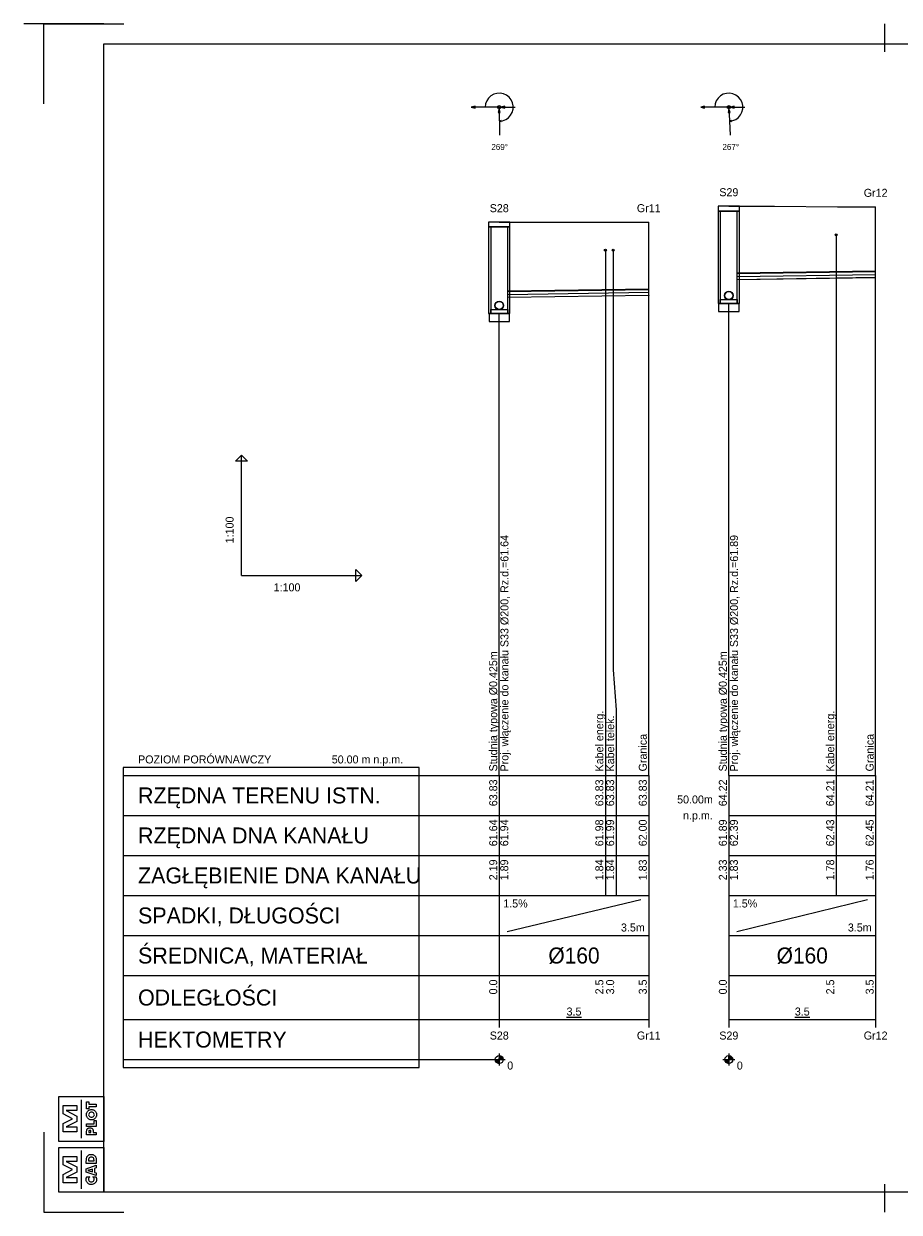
# Model space of a CAD drawing. Header units: metres. Extents: x 2733 to 3788, y -1659 to 878.
# Tile 7 of 23: x 2742 to 2960, y -942 to -645. Entities that reach past the tile are written whole.
import ezdxf
from ezdxf.enums import TextEntityAlignment as Align

# ---------------------------------------------------------------- set-up
doc = ezdxf.new("R2010")
doc.units = ezdxf.units.M
doc.header["$LTSCALE"] = 0.2
doc.layers.get('0').update_dxf_attribs({"color": 8, "linetype": 'CONTINUOUS'})
doc.layers.add('M_Ramki do druku', color=7, linetype='CONTINUOUS', lineweight=25)
doc.layers.add('M_Ramki rysunków', color=2, linetype='CONTINUOUS', lineweight=25)
for name, color, linetype in [('M_Ramki markery', 1, 'CONTINUOUS'), ('M_Ramki znaczniki', 6, 'CONTINUOUS'), ('SJ_14_Krawędzie', 7, 'CONTINUOUS'), ('SJ_15_Linie_tab', 7, 'CONTINUOUS'), ('SJ_16_Liczby', 7, 'CONTINUOUS'), ('SJ_19_Opis_Pz', 7, 'CONTINUOUS'), ('SJ_21_Opis_wl', 7, 'CONTINUOUS'), ('SJ_23_Opis_uzbr', 7, 'CONTINUOUS'), ('SJ_25_Linie_opi', 7, 'CONTINUOUS'), ('SJ_27_Wymiary', 7, 'CONTINUOUS'), ('SJ_2_Teren_istn', 3, 'CONTINUOUS'), ('SJ_5_Węzły', 7, 'CONTINUOUS'), ('SJ_8_KS_GRAWITA', 7, 'CONTINUOUS'), ('SJ_9_Uzbr__podz', 7, 'CONTINUOUS')]:
    doc.layers.add(name, color=color, linetype=linetype)
doc.styles.add('MCAD_TS', font='GENISO.SHX', dxfattribs={"width": 0.8, "oblique": 15})
doc.styles.add('OPISOWY', font='GOTHIC.TTF')

# ---------------------------------------------------------------- blocks, each defined once
blk = doc.blocks.new('mcadram')
at = {"color": 0, "linetype": 'ByBlock'}
for points in [[(-11.21, 0), (-11.21, 11.21), (0, 11.21), (0, 0)], [(-6.78, 2.37), (-10.13, 2.37), (-10.13, 4.43), (-7.84, 5.67), (-10.13, 6.89), (-10.13, 8.96), (-6.78, 8.96), (-6.78, 7.68), (-9.42, 7.68), (-6.78, 6.32), (-6.78, 5), (-9.42, 3.65), (-6.78, 3.65)], [(-1.88, 7.19), (-4.38, 7.19), (-4.38, 7.71), (-4.37, 8.06), (-4.35, 8.34), (-4.32, 8.53), (-4.28, 8.69), (-4.22, 8.83), (-4.14, 8.96), (-4.02, 9.1), (-3.88, 9.22), (-3.72, 9.32), (-3.54, 9.39), (-3.34, 9.43), (-3.13, 9.44), (-2.91, 9.43), (-2.72, 9.39), (-2.54, 9.32), (-2.38, 9.22), (-2.23, 9.1), (-2.11, 8.96), (-2.04, 8.83), (-1.98, 8.7), (-1.93, 8.55), (-1.9, 8.36), (-1.89, 8.12), (-1.88, 7.83), (-1.88, 7.71)], [(-1.88, 4.16), (-4.38, 5.02), (-4.38, 5.87), (-1.88, 6.73), (-1.88, 6.06), (-2.33, 5.93), (-2.33, 4.96), (-1.88, 4.83)], [(-2.44, 7.87), (-2.44, 7.98), (-2.46, 8.22), (-2.51, 8.42), (-2.6, 8.57), (-2.74, 8.67), (-2.91, 8.73), (-3.13, 8.75), (-3.34, 8.73), (-3.52, 8.67), (-3.65, 8.56), (-3.74, 8.42), (-3.8, 8.22), (-3.82, 7.98), (-3.82, 7.86)], [(-4.28, 3.85), (-3.53, 3.85), (-3.63, 3.75), (-3.7, 3.66), (-3.76, 3.57), (-3.8, 3.47), (-3.83, 3.37), (-3.83, 3.27), (-3.81, 3.09), (-3.75, 2.93), (-3.63, 2.8), (-3.49, 2.7), (-3.31, 2.64), (-3.11, 2.62), (-2.92, 2.64), (-2.76, 2.7), (-2.61, 2.8), (-2.5, 2.94), (-2.44, 3.09), (-2.42, 3.27), (-2.42, 3.38), (-2.45, 3.47), (-2.49, 3.57), (-2.55, 3.66), (-2.62, 3.76), (-2.72, 3.85), (-1.97, 3.85), (-1.92, 3.74), (-1.89, 3.63), (-1.85, 3.53), (-1.83, 3.42), (-1.82, 3.31), (-1.82, 3.2), (-1.82, 3.07), (-1.84, 2.94), (-1.86, 2.82), (-1.9, 2.71), (-1.95, 2.61), (-2.01, 2.51), (-2.15, 2.33), (-2.3, 2.19), (-2.48, 2.08), (-2.68, 2), (-2.89, 1.95), (-3.12, 1.93), (-3.31, 1.94), (-3.48, 1.97), (-3.65, 2.03), (-3.8, 2.1), (-3.94, 2.19), (-4.07, 2.31), (-4.18, 2.43), (-4.27, 2.56), (-4.34, 2.71), (-4.39, 2.86), (-4.42, 3.03), (-4.43, 3.2), (-4.43, 3.31), (-4.42, 3.42), (-4.4, 3.53), (-4.37, 3.63), (-4.33, 3.74)], [(-2.81, 5.11), (-2.81, 5.79), (-3.64, 5.53), (-3.67, 5.52), (-3.71, 5.51), (-3.76, 5.5), (-3.82, 5.49), (-3.89, 5.47), (-3.97, 5.45), (-3.91, 5.43), (-3.85, 5.42), (-3.8, 5.4), (-3.74, 5.39), (-3.69, 5.38), (-3.64, 5.36)]]:
    blk.add_lwpolyline(points, close=True, dxfattribs=at)
blk.add_lwpolyline([(-5.6, 0.82), (-5.6, 10.39)], dxfattribs=at)
blk = doc.blocks.new('mplotram')
at = {"color": 0, "linetype": 'ByBlock', "lineweight": -2}
for points in [[(-11.21, 0), (-11.21, 11.21), (0, 11.21), (0, 0)], [(-6.78, 2.37), (-10.13, 2.37), (-10.13, 4.43), (-7.84, 5.67), (-10.13, 6.89), (-10.13, 8.96), (-6.78, 8.96), (-6.78, 7.68), (-9.42, 7.68), (-6.78, 6.32), (-6.78, 5), (-9.42, 3.65), (-6.78, 3.65)], [(-1.88, 8.66), (-3.72, 8.66), (-3.72, 8.12), (-4.29, 8.12), (-4.29, 9.86), (-3.72, 9.86), (-3.72, 9.32), (-1.88, 9.32)], [(-3.08, 7.96), (-2.91, 7.95), (-2.75, 7.92), (-2.59, 7.87), (-2.45, 7.79), (-2.31, 7.7), (-2.19, 7.59), (-2.08, 7.46), (-1.99, 7.32), (-1.91, 7.17), (-1.86, 7.01), (-1.83, 6.84), (-1.82, 6.67), (-1.83, 6.5), (-1.86, 6.34), (-1.91, 6.18), (-1.99, 6.02), (-2.08, 5.89), (-2.19, 5.76), (-2.31, 5.65), (-2.45, 5.55), (-2.6, 5.48), (-2.75, 5.42), (-2.91, 5.39), (-3.08, 5.38), (-3.25, 5.39), (-3.41, 5.42), (-3.57, 5.48), (-3.72, 5.55), (-3.85, 5.65), (-3.98, 5.76), (-4.09, 5.89), (-4.18, 6.02), (-4.25, 6.18), (-4.31, 6.34), (-4.34, 6.5), (-4.35, 6.67), (-4.34, 6.84), (-4.31, 7.01), (-4.25, 7.17), (-4.18, 7.32), (-4.09, 7.46), (-3.98, 7.59), (-3.85, 7.7), (-3.72, 7.79), (-3.57, 7.87), (-3.41, 7.92), (-3.25, 7.95)], [(-2.37, 6.67), (-2.4, 6.84), (-2.46, 7), (-2.57, 7.12), (-2.72, 7.22), (-2.89, 7.28), (-3.08, 7.3), (-3.27, 7.28), (-3.44, 7.22), (-3.59, 7.12), (-3.7, 6.99), (-3.77, 6.84), (-3.79, 6.67), (-3.77, 6.5), (-3.7, 6.35), (-3.59, 6.22), (-3.44, 6.12), (-3.27, 6.06), (-3.08, 6.04), (-2.89, 6.06), (-2.72, 6.12), (-2.57, 6.22), (-2.46, 6.35), (-2.39, 6.5)], [(-1.88, 3.74), (-4.29, 3.74), (-4.29, 4.4), (-2.44, 4.4), (-2.44, 5.22), (-1.88, 5.22)], [(-1.88, 2.22), (-1.88, 1.6), (-4.29, 1.6), (-4.29, 2.29), (-4.29, 2.53), (-4.28, 2.72), (-4.26, 2.86), (-4.22, 2.96), (-4.18, 3.05), (-4.12, 3.14), (-4.04, 3.22), (-3.95, 3.29), (-3.84, 3.34), (-3.73, 3.38), (-3.61, 3.4), (-3.47, 3.41), (-3.34, 3.4), (-3.21, 3.38), (-3.09, 3.34), (-2.99, 3.29), (-2.9, 3.22), (-2.82, 3.14), (-2.78, 3.06), (-2.74, 2.98), (-2.71, 2.89), (-2.69, 2.78), (-2.68, 2.64), (-2.68, 2.45), (-2.68, 2.34), (-2.68, 2.22)], [(-3.21, 2.22), (-3.21, 2.34), (-3.21, 2.49), (-3.24, 2.6), (-3.27, 2.68), (-3.33, 2.73), (-3.4, 2.76), (-3.49, 2.77), (-3.59, 2.76), (-3.66, 2.73), (-3.71, 2.68), (-3.75, 2.6), (-3.77, 2.49), (-3.77, 2.35), (-3.77, 2.22)]]:
    blk.add_lwpolyline(points, close=True, dxfattribs=at)
blk.add_lwpolyline([(-5.6, 0.82), (-5.6, 10.39)], dxfattribs=at)
blk = doc.blocks.new('mcad_logo_ram')
at = {"layer": 'M_Ramki rysunków', "color": 0, "linetype": 'ByBlock', "lineweight": -2, "rotation": 270}
for name, p in [('mcadram', (0, 0)), ('mplotram', (12.71, 0))]:
    blk.add_blockref(name, p, dxfattribs=at)
blk = doc.blocks.new('Znacznik_narozny_v2')
at = {"layer": 'M_Ramki znaczniki'}
blk.add_lwpolyline([(0, -20), (0, 0), (20, 0)], dxfattribs=at)
blk = doc.blocks.new('znacznik297')
at = {"lineweight": -2}
blk.add_line((0, 0), (-20, 0), dxfattribs=at)
at = {"layer": 'M_Ramki markery'}
blk.add_line((0, 0), (2, 0), dxfattribs=at)
blk = doc.blocks.new('*U137')
at = {"layer": 'M_Ramki do druku'}
for p, q in [((210, 297), (210, 292)), ((210, 5), (210, 0))]:
    blk.add_line(p, q, dxfattribs=at)
at = {"layer": 'M_Ramki markery'}
for p, q in [((210, 292), (210, 290)), ((210, 7), (210, 5))]:
    blk.add_line(p, q, dxfattribs=at)
at = {"layer": 'M_Ramki rysunków', "color": 0, "linetype": 'ByBlock', "lineweight": -2}
blk.add_lwpolyline([(15, 5), (15, 292), (835, 292), (835, 5)], close=True, dxfattribs=at)
blk.add_blockref('znacznik297', (15, 297))
at = {"layer": 'M_Ramki rysunków', "color": 0, "linetype": 'ByBlock', "lineweight": -2, "rotation": 90}
blk.add_blockref('mcad_logo_ram', (15, 5), dxfattribs=at)
at = {"layer": 'M_Ramki znaczniki'}
blk.add_blockref('Znacznik_narozny_v2', (0, 297), dxfattribs=at)
at = {"layer": 'M_Ramki znaczniki', "xscale": -1, "rotation": 180}
blk.add_blockref('Znacznik_narozny_v2', (0, 0), dxfattribs=at)
at = {"layer": 'M_Ramki do druku', "style": 'MCAD_TS', "width": 0.8}
for tag, p in [('KOMENTARZ', (6.54, 30.57)), ('RYSUNEK', (10.28, 30.57)), ('DATA', (14.02, 30.57))]:
    blk.add_attdef(tag, p, '', height=2, rotation=90, dxfattribs=at)

msp = doc.modelspace()

# ---------------------------------------------------------------- linework, layer by layer
at = {"layer": 'SJ_14_Krawędzie'}
for p, q in [((2919.94, -707.83), (2954.5, -707.31)), ((2862.58, -712.3), (2897.82, -711.77))]:
    msp.add_line(p, q, dxfattribs=at)
at = {"layer": 'SJ_15_Linie_tab'}
for p, q in [((2796.1, -782.51), (2796.1, -752.51)), ((2796.1, -782.51), (2826.1, -782.51)), ((2766.54, -832.51), (2860.46, -832.51)), ((2860.46, -832.51), (2897.82, -832.51)), ((2860.46, -832.51), (2860.46, -862.51)), ((2860.46, -832.51), (2860.46, -893.51)), ((2886.97, -832.51), (2886.97, -842.51)), ((2889.67, -832.51), (2889.67, -842.51)), ((2897.82, -832.51), (2897.82, -862.51)), ((2897.82, -832.51), (2897.82, -893.51)), ((2917.82, -832.51), (2954.5, -832.51)), ((2917.82, -832.51), (2917.82, -862.51)), ((2917.82, -832.51), (2917.82, -893.51)), ((2944.64, -832.51), (2944.64, -842.51)), ((2954.5, -832.51), (2954.5, -862.51)), ((2954.5, -832.51), (2954.5, -893.51)), ((2766.54, -842.51), (2860.46, -842.51)), ((2860.46, -842.51), (2897.82, -842.51)), ((2886.97, -842.51), (2886.97, -852.51)), ((2889.67, -842.51), (2889.67, -852.51)), ((2917.82, -842.51), (2954.5, -842.51)), ((2944.64, -842.51), (2944.64, -852.51)), ((2766.54, -852.51), (2860.46, -852.51)), ((2860.46, -852.51), (2897.82, -852.51)), ((2886.97, -852.51), (2886.97, -862.51)), ((2889.67, -852.51), (2889.67, -862.51)), ((2917.82, -852.51), (2954.5, -852.51)), ((2944.64, -852.51), (2944.64, -862.51)), ((2766.54, -862.51), (2860.46, -862.51)), ((2860.46, -862.51), (2897.82, -862.51)), ((2860.46, -862.51), (2860.46, -872.51)), ((2862.46, -871.51), (2895.82, -863.51)), ((2897.82, -862.51), (2897.82, -872.51)), ((2917.82, -862.51), (2954.5, -862.51)), ((2917.82, -862.51), (2917.82, -872.51)), ((2919.82, -871.51), (2952.5, -863.51)), ((2954.5, -862.51), (2954.5, -872.51)), ((2766.54, -872.51), (2860.46, -872.51)), ((2860.46, -872.51), (2897.82, -872.51)), ((2897.82, -872.51), (2897.82, -882.51)), ((2917.82, -872.51), (2954.5, -872.51)), ((2954.5, -872.51), (2954.5, -882.51)), ((2766.54, -882.51), (2860.46, -882.51)), ((2860.46, -882.51), (2897.82, -882.51)), ((2860.46, -882.51), (2860.46, -895.51)), ((2897.82, -882.51), (2897.82, -895.51)), ((2917.82, -882.51), (2954.5, -882.51)), ((2917.82, -882.51), (2917.82, -895.51)), ((2954.5, -882.51), (2954.5, -895.51)), ((2766.54, -893.51), (2860.46, -893.51)), ((2860.46, -893.51), (2897.82, -893.51)), ((2917.82, -893.51), (2954.5, -893.51)), ((2766.54, -903.51), (2860.46, -903.51))]:
    msp.add_line(p, q, dxfattribs=at)
for points in [[(2954.5, -832.51), (2954.5, -690.41)], [(2897.82, -832.51), (2897.82, -694.25)], [(2917.82, -832.51), (2917.82, -714.61)], [(2860.46, -832.51), (2860.46, -717.07)]]:
    msp.add_lwpolyline(points, dxfattribs=at)
for points in [[(2796.1, -752.51), (2797.6, -754.01), (2794.6, -754.01)], [(2826.1, -782.51), (2824.6, -784.01), (2824.6, -781.01)], [(2766.54, -905.51), (2840.46, -905.51), (2840.46, -830.51), (2766.54, -830.51)]]:
    msp.add_lwpolyline(points, close=True, dxfattribs=at)
at = {"layer": 'SJ_16_Liczby'}
for p, q in [((2859.69, -904.15), (2861.22, -902.86)), ((2859.74, -904.2), (2861.18, -902.81)), ((2859.79, -904.25), (2861.13, -902.76)), ((2859.84, -904.29), (2861.07, -902.72)), ((2859.9, -904.33), (2861.02, -902.68)), ((2859.96, -904.37), (2860.96, -902.64)), ((2860.02, -904.4), (2860.89, -902.61)), ((2860.08, -904.43), (2860.83, -902.58)), ((2860.15, -904.46), (2860.77, -902.55)), ((2860.21, -904.48), (2860.7, -902.54)), ((2860.28, -904.49), (2860.63, -902.52)), ((2860.35, -904.5), (2860.56, -902.51)), ((2860.42, -904.5), (2860.49, -902.51)), ((2860.46, -902.01), (2860.46, -905.01)), ((2917.05, -904.15), (2918.58, -902.86)), ((2917.1, -904.2), (2918.54, -902.81)), ((2917.15, -904.25), (2918.49, -902.76)), ((2917.2, -904.29), (2918.43, -902.72)), ((2917.26, -904.33), (2918.38, -902.68)), ((2917.32, -904.37), (2918.32, -902.64)), ((2917.38, -904.4), (2918.26, -902.61)), ((2917.44, -904.43), (2918.19, -902.58)), ((2917.51, -904.46), (2918.13, -902.55)), ((2917.58, -904.48), (2918.06, -902.54)), ((2917.64, -904.49), (2917.99, -902.52)), ((2917.71, -904.5), (2917.92, -902.51)), ((2917.78, -904.5), (2917.85, -902.51)), ((2917.82, -902.01), (2917.82, -905.01)), ((2858.96, -903.51), (2861.96, -903.51)), ((2859.46, -903.58), (2861.45, -903.44)), ((2859.47, -903.64), (2861.45, -903.37)), ((2859.48, -903.71), (2861.43, -903.3)), ((2859.49, -903.78), (2861.42, -903.23)), ((2859.52, -903.85), (2861.4, -903.16)), ((2859.54, -903.91), (2861.37, -903.1)), ((2859.57, -903.97), (2861.34, -903.04)), ((2859.61, -904.04), (2861.3, -902.98)), ((2859.65, -904.09), (2861.27, -902.92)), ((2916.32, -903.51), (2919.32, -903.51)), ((2916.82, -903.58), (2918.82, -903.44)), ((2916.83, -903.64), (2918.81, -903.37)), ((2916.84, -903.71), (2918.8, -903.3)), ((2916.86, -903.78), (2918.78, -903.23)), ((2916.88, -903.85), (2918.76, -903.16)), ((2916.9, -903.91), (2918.73, -903.1)), ((2916.93, -903.97), (2918.7, -903.04)), ((2916.97, -904.04), (2918.67, -902.98)), ((2917.01, -904.09), (2918.63, -902.92))]:
    msp.add_line(p, q, dxfattribs=at)
for centre in [(2860.46, -903.51), (2917.82, -903.51)]:
    msp.add_circle(centre, 1, dxfattribs=at)
at = {"layer": 'SJ_21_Opis_wl'}
for centre, radius in [((2917.82, -712.59), 1.1), ((2917.82, -712.59), 1), ((2860.46, -715.06), 1.1), ((2860.46, -715.06), 1)]:
    msp.add_circle(centre, radius, dxfattribs=at)
at = {"layer": 'SJ_25_Linie_opi'}
for p, q in [((2944.64, -697.4), (2944.64, -832.51)), ((2886.97, -701.25), (2886.97, -832.51))]:
    msp.add_line(p, q, dxfattribs=at)
msp.add_lwpolyline([(2888.93, -701.25), (2888.93, -806.15), (2889.67, -816.15), (2889.67, -832.51)], dxfattribs=at)
at = {"layer": 'SJ_27_Wymiary'}
for p, q in [((2860.46, -665.51), (2853.46, -665.51)), ((2860.46, -665.51), (2864.46, -665.52)), ((2860.46, -665.51), (2860.54, -672.5)), ((2917.82, -665.51), (2910.82, -665.51)), ((2917.82, -665.51), (2921.82, -665.5)), ((2917.82, -665.51), (2918.18, -672.5))]:
    msp.add_line(p, q, dxfattribs=at)
for points in [[(2860.5, -669.01), (2861.31, -668.9), (2862.08, -668.61), (2862.75, -668.14), (2863.31, -667.54), (2863.7, -666.82), (2863.92, -666.03), (2863.94, -665.21), (2863.78, -664.4), (2863.43, -663.66), (2862.92, -663.02), (2862.27, -662.51), (2861.52, -662.17), (2860.72, -662.02), (2859.9, -662.05), (2859.11, -662.28), (2858.39, -662.68), (2857.79, -663.24), (2857.34, -663.92), (2857.05, -664.69), (2856.96, -665.51)], [(2918, -669), (2918.8, -668.86), (2919.55, -668.55), (2920.21, -668.06), (2920.73, -667.44), (2921.1, -666.72), (2921.29, -665.93), (2921.3, -665.11), (2921.11, -664.32), (2920.75, -663.59), (2920.23, -662.97), (2919.58, -662.48), (2918.83, -662.15), (2918.03, -662.01), (2917.22, -662.06), (2916.44, -662.29), (2915.73, -662.7), (2915.14, -663.25), (2914.69, -663.93), (2914.41, -664.7), (2914.32, -665.51)]]:
    msp.add_lwpolyline(points, dxfattribs=at)
for points in [[(2853.46, -665.51), (2854.42, -665.76), (2854.42, -665.25)], [(2860.86, -665.51), (2861.82, -665.77), (2861.82, -665.25)], [(2910.82, -665.51), (2911.78, -665.76), (2911.78, -665.25)], [(2918.22, -665.51), (2919.18, -665.76), (2919.18, -665.25)], [(2860.46, -665.91), (2860.21, -666.87), (2860.73, -666.87)], [(2917.84, -665.9), (2917.63, -666.88), (2918.15, -666.86)], [(2860.5, -669.01), (2860.98, -669.13), (2860.98, -668.87)], [(2918, -669), (2918.49, -669.1), (2918.48, -668.85)]]:
    msp.add_lwpolyline(points, close=True, dxfattribs=at)
for centre in [(2860.46, -665.51), (2917.82, -665.51)]:
    msp.add_circle(centre, 0.4, dxfattribs=at)
at = {"layer": 'SJ_2_Teren_istn'}
for points in [[(2917.82, -690.26), (2929.21, -690.21), (2944.96, -690.41), (2954.5, -690.41)], [(2860.46, -694.25), (2897.82, -694.25)]]:
    msp.add_lwpolyline(points, dxfattribs=at)
at = {"layer": 'SJ_5_Węzły'}
for points in [[(2915.16, -691.46), (2920.47, -691.46), (2920.47, -690.26), (2915.16, -690.26)], [(2915.16, -714.61), (2920.47, -714.61), (2920.47, -691.46), (2915.16, -691.46)], [(2915.69, -714.61), (2919.94, -714.61), (2919.94, -691.46), (2915.69, -691.46)], [(2857.8, -695.45), (2863.11, -695.45), (2863.11, -694.25), (2857.8, -694.25)], [(2857.8, -717.07), (2863.11, -717.07), (2863.11, -695.45), (2857.8, -695.45)], [(2858.33, -717.07), (2862.58, -717.07), (2862.58, -695.45), (2858.33, -695.45)], [(2915.27, -716.61), (2920.37, -716.61), (2920.37, -714.61), (2915.27, -714.61)], [(2917.82, -714.61), (2915.69, -714.61), (2915.69, -713.59), (2917.82, -713.59), (2919.94, -713.56), (2919.94, -714.61)], [(2857.91, -719.07), (2863.01, -719.07), (2863.01, -717.07), (2857.91, -717.07)], [(2860.46, -717.07), (2858.33, -717.07), (2858.33, -716.06), (2860.46, -716.06), (2862.58, -716.03), (2862.58, -717.07)]]:
    msp.add_lwpolyline(points, close=True, dxfattribs=at)
at = {"layer": 'SJ_8_KS_GRAWITA'}
for points in [[(2919.94, -707.11), (2954.5, -706.59), (2954.5, -706.51), (2919.94, -707.03)], [(2919.94, -708.56), (2954.5, -708.04), (2954.5, -708.11), (2919.94, -708.63)], [(2862.58, -711.57), (2897.82, -711.04), (2897.82, -710.97), (2862.58, -711.5)], [(2862.58, -713.03), (2897.82, -712.5), (2897.82, -712.57), (2862.58, -713.1)]]:
    msp.add_lwpolyline(points, close=True, dxfattribs=at)
at = {"layer": 'SJ_9_Uzbr__podz'}
for centre in [(2944.64, -697.4), (2886.97, -701.25), (2888.93, -701.25)]:
    msp.add_circle(centre, 0.25, dxfattribs=at)

# ---------------------------------------------------------------- block references
at = {"layer": 'M_Ramki do druku'}
msp.add_blockref('*U137', (2746.68, -941.67), dxfattribs=at)

# ---------------------------------------------------------------- texts
at = {"layer": 'SJ_15_Linie_tab', "style": 'OPISOWY'}
for s, height, p in [('POZIOM PORÓWNAWCZY', 2, (2770.23, -829.51)), ('RZĘDNA TERENU ISTN.', 4, (2770.23, -839.51)), ('RZĘDNA DNA KANAŁU', 4, (2770.23, -849.51)), ('ZAGŁĘBIENIE DNA KANAŁU', 4, (2770.23, -859.51)), ('SPADKI, DŁUGOŚCI', 4, (2770.23, -869.51)), ('ŚREDNICA, MATERIAŁ', 4, (2770.23, -879.51)), ('ODLEGŁOŚCI', 4, (2770.23, -890.01)), ('HEKTOMETRY', 4, (2770.23, -900.51))]:
    msp.add_text(s, height=height, dxfattribs=at).set_placement(p)
for s, p in [('50.00 m n.p.m.', (2836.46, -829.51)), ('50.00m', (2913.82, -839.51)), ('n.p.m.', (2913.82, -843.51))]:
    msp.add_text(s, height=2, dxfattribs=at).set_placement(p, align=Align.RIGHT)
at = {"layer": 'SJ_16_Liczby', "style": 'OPISOWY'}
for s, height, p in [('269%%D', 1.5, (2860.56, -676.2)), ('267%%D', 1.5, (2918.3, -676.19)), ('S29', 2, (2917.82, -687.76)), ('Gr12', 2, (2954.5, -687.91)), ('S28', 2, (2860.46, -691.75)), ('Gr11', 2, (2897.82, -691.75)), ('%%u3.5', 2, (2879.14, -892.51)), ('%%u3.5', 2, (2936.16, -892.51)), ('S28', 2, (2860.46, -898.51)), ('Gr11', 2, (2897.82, -898.51)), ('S29', 2, (2917.82, -898.51)), ('Gr12', 2, (2954.5, -898.51))]:
    msp.add_text(s, height=height, dxfattribs=at).set_placement(p, align=Align.CENTER)
msp.add_text('1:100', height=2, rotation=90, dxfattribs=at).set_placement((2794.1, -774.51))
for s, p in [('1:100', (2804.1, -786.51)), ('1.5%', (2861.46, -865.51)), ('1.5%', (2918.82, -865.51)), ('0', (2862.46, -906.01)), ('0', (2919.82, -906.01))]:
    msp.add_text(s, height=2, dxfattribs=at).set_placement(p)
for s, p in [('63.83', (2859.96, -833.51)), ('63.83', (2886.47, -833.51)), ('63.83', (2889.17, -833.51)), ('63.83', (2897.32, -833.51)), ('64.22', (2917.32, -833.51)), ('64.21', (2944.14, -833.51)), ('64.21', (2954, -833.51)), ('61.64', (2859.96, -843.51)), ('61.94', (2862.71, -843.51)), ('61.98', (2886.47, -843.51)), ('61.99', (2889.17, -843.51)), ('62.00', (2897.32, -843.51)), ('61.89', (2917.32, -843.51)), ('62.39', (2920.07, -843.51)), ('62.43', (2944.14, -843.51)), ('62.45', (2954, -843.51)), ('2.19', (2859.96, -853.51)), ('1.89', (2862.71, -853.51)), ('1.84', (2886.47, -853.51)), ('1.84', (2889.17, -853.51)), ('1.83', (2897.32, -853.51)), ('2.33', (2917.32, -853.51)), ('1.83', (2920.07, -853.51)), ('1.78', (2944.14, -853.51)), ('1.76', (2954, -853.51)), ('0.0', (2859.96, -883.51)), ('2.5', (2886.47, -883.51)), ('3.0', (2889.17, -883.51)), ('3.5', (2897.32, -883.51)), ('0.0', (2917.32, -883.51)), ('2.5', (2944.14, -883.51)), ('3.5', (2954, -883.51))]:
    msp.add_text(s, height=2, rotation=90, dxfattribs=at).set_placement(p, align=Align.RIGHT)
for p in [(2896.82, -871.51), (2953.5, -871.51)]:
    msp.add_text('3.5m', height=2, dxfattribs=at).set_placement(p, align=Align.RIGHT)
at = {"layer": 'SJ_16_Liczby', "style": 'OPISOWY', "width": 0.9082}
for p, p2 in [((2872.74, -879.51), (2885.54, -879.51)), ((2929.76, -879.51), (2942.56, -879.51))]:
    msp.add_text('%%C160', height=4, dxfattribs=at).set_placement(p, p2, align=Align.FIT)
at = {"layer": 'SJ_19_Opis_Pz', "style": 'OPISOWY'}
for s, p in [('Studnia typowa %%C0.425m', (2859.96, -831.51)), ('Studnia typowa %%C0.425m', (2917.32, -831.51)), ('Granica', (2897.32, -831.51)), ('Granica', (2954, -831.51))]:
    msp.add_text(s, height=2, rotation=90, dxfattribs=at).set_placement(p)
at = {"layer": 'SJ_21_Opis_wl', "style": 'OPISOWY'}
for s, p in [('Proj. włączenie do kanału S33 %%C200, Rz.d.=61.64', (2862.76, -831.51)), ('Proj. włączenie do kanału S33 %%C200, Rz.d.=61.89', (2920.12, -831.51))]:
    msp.add_text(s, height=2, rotation=90, dxfattribs=at).set_placement(p)
at = {"layer": 'SJ_23_Opis_uzbr', "style": 'OPISOWY'}
for s, p in [('Kabel energ.', (2886.47, -831.51)), ('Kabel telek.', (2889.17, -831.51)), ('Kabel energ.', (2944.14, -831.51))]:
    msp.add_text(s, height=2, rotation=90, dxfattribs=at).set_placement(p)

doc.saveas('drawing.dxf')
